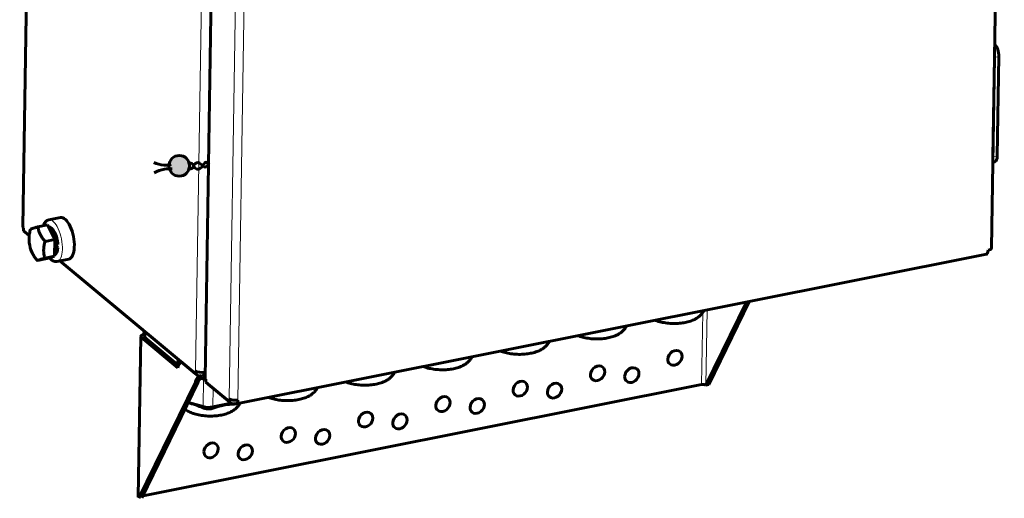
# Model space of a CAD drawing. Header units: millimetres. Extents: x 0 to 420, y 0 to 297.
# Tile 13 of 26: x 295 to 372, y 76 to 114. Entities that reach past the tile are written whole.
import ezdxf

# ---------------------------------------------------------------- set-up
doc = ezdxf.new("R2010")
doc.units = ezdxf.units.MM
doc.linetypes.add('K5LT_BASIC', pattern=[0])
doc.linetypes.add('K5LT_THIN', pattern=[0])
for name, color, linetype, true_color in [('FOR', 7, 'Continuous', 0xffffff), ('G', 3, 'Continuous', 0x00ff00), ('R', 1, 'Continuous', 0xff0000), ('WELDING', 7, 'Continuous', 0xffffff)]:
    doc.layers.add(name, color=color, linetype=linetype, true_color=true_color)

msp = doc.modelspace()

# ---------------------------------------------------------------- hatches: boundary and pattern name
at = {"layer": 'FOR', "true_color": 0xff0000}
msp.add_hatch(color=1, dxfattribs=at).paths.add_polyline_path([(308.405, 102.614), (307.978, 103.058), (307.364, 103.07), (306.92, 102.644), (306.908, 102.029), (307.334, 101.586), (307.949, 101.573), (308.392, 101.999), (308.46, 102.322)])

# ---------------------------------------------------------------- linework, layer by layer
at = {"layer": 'G', "color": 5, "linetype": 'K5LT_BASIC', "lineweight": 60, "true_color": 0x0000ff}
for p, q in [((296.478, 161.449), (295.485, 97.602)), ((371.834, 159.78), (370.841, 95.933)), ((309.669, 85.811), (310.662, 149.658)), ((371.073, 110.751), (370.953, 103.026)), ((371.407, 110.818), (371.287, 103.093)), ((370.945, 102.611), (371.093, 102.64)), ((298.422, 98.3), (297.498, 98.116)), ((295.536, 97.278), (295.54, 97.506)), ((295.984, 96.906), (295.536, 97.278)), ((297.418, 97.725), (296.659, 97.573)), ((297.975, 96.597), (297.418, 97.725)), ((295.755, 97.096), (295.984, 96.906)), ((295.755, 97.096), (295.755, 97.096)), ((295.979, 96.862), (295.984, 96.913)), ((297.975, 96.597), (297.216, 96.446)), ((297.955, 95.285), (297.975, 96.597)), ((298.21, 95.951), (298.054, 96.095)), ((296.26, 95.454), (296.28, 95.417)), ((297.377, 95.101), (296.618, 94.95)), ((297.955, 95.285), (297.196, 95.134)), ((297.377, 95.101), (297.955, 95.285)), ((299.068, 95.064), (298.144, 94.879)), ((370.439, 95.451), (312.082, 83.804)), ((298.368, 94.924), (309.145, 85.964)), ((308.926, 86.147), (298.368, 94.924)), ((348.624, 85.261), (351.778, 91.726)), ((348.847, 85.306), (352, 91.771)), ((304.826, 89.555), (304.258, 90.027)), ((304.468, 76.556), (304.663, 89.052)), ((307.554, 86.597), (304.717, 88.956)), ((305.049, 89.139), (304.936, 89.233)), ((307.596, 86.792), (304.94, 89)), ((307.569, 87.274), (307.517, 86.858)), ((308.93, 86.374), (308.926, 86.147)), ((309.145, 85.964), (309.368, 86.009)), ((309.365, 85.782), (309.67, 85.842)), ((309.473, 85.973), (309.672, 86.013)), ((309.602, 86.275), (309.678, 86.365)), ((308.916, 85.465), (304.523, 76.459)), ((309.138, 85.51), (304.745, 76.504)), ((348.288, 85.311), (304.855, 76.642)), ((309.138, 85.51), (308.916, 85.465)), ((309.58, 85.725), (309.58, 85.726)), ((309.72, 85.487), (309.724, 85.714)), ((311.536, 83.978), (309.72, 85.487)), ((309.939, 85.304), (309.939, 85.305)), ((309.939, 85.304), (311.755, 83.795)), ((348.624, 85.261), (348.847, 85.306)), ((309.512, 83.59), (308.361, 83.916)), ((311.69, 83.849), (310.261, 83.564)), ((311.539, 84.205), (311.536, 83.978)), ((311.755, 83.795), (311.978, 83.84)), ((311.945, 83.79), (311.87, 83.775)), ((309.645, 83.448), (309.575, 83.468)), ((310.219, 83.446), (310.144, 83.431))]:
    msp.add_line(p, q, dxfattribs=at)
msp.add_circle((307.656, 102.322), 0.804, dxfattribs=at)
msp.add_arc((309.797, 86.57), 0.875, 243.15406, 254.98854, dxfattribs=at)
for centre, major_axis, ratio, start_param, end_param in [((371.067, 111.101), (-0.147, 0.735), 0.417858, 4.235663, 5.776698), ((370.733, 111.034), (-0.147, 0.735), 0.417858, 4.235663, 4.328917), ((370.613, 103.309), (0.147, -0.735), 0.417858, 1.000816, 1.094071), ((370.947, 103.376), (0.147, -0.735), 0.417858, 0, 1.094071), ((298.745, 96.682), (0.323, -1.618), 0.417858, 0, 3.141593), ((295.985, 97.594), (-0.5, 0.008), 0.416891, 0, 0.47767), ((297.71, 96.475), (-0.218, 1.091), 0.417858, 4.364921, 6.273817), ((296.507, 96.235), (-0.232, 1.165), 0.417858, 0.921704, 2.219889), ((297.71, 96.475), (-0.218, 1.091), 0.417858, 3.206855, 4.12963), ((297.873, 96.508), (2.791, 1.497), 0.205326, 4.634889, 4.723073), ((297.235, 96.38), (2.791, 1.497), 0.205326, -1.41671, -1.324821), ((370.341, 95.941), (-0.098, 0.49), 0.417858, 3.141593, 4.235663), ((370.341, 95.941), (0.5, -0.008), 0.416891, 5.190059, 6.283185), ((305.372, 90.249), (-1.25, 0.019), 0.416891, 0.44722, 0.47767), ((305.162, 89.045), (-0.5, 0.008), 0.416891, 0, 0.47767), ((305.162, 89.045), (-0.5, 0.008), 0.416891, 5.190059, 6.283185), ((304.822, 89.328), (-0.049, 0.245), 0.417858, 4.235663, 5.80646), ((305.162, 89.045), (-0.25, 0.004), 0.416891, 0, 0.47767), ((305.162, 89.045), (-0.25, 0.004), 0.416891, 5.190059, 6.283185), ((304.822, 89.328), (-0.098, 0.49), 0.417858, 4.235663, 4.760598), ((346.211, 87.388), (-0.4, -0.481), 0.807215, 3.141593, 5.49663), ((346.211, 87.388), (-0.4, -0.481), 0.807215, 0, 3.141593), ((307.999, 86.686), (0.32, 0.384), 0.807215, 1.208117, 2.355037), ((340.197, 86.188), (-0.4, -0.481), 0.807215, 3.141593, 5.49663), ((340.197, 86.188), (-0.4, -0.481), 0.807215, 0, 3.141593), ((342.859, 86.04), (-0.4, -0.481), 0.807215, 3.141593, 5.49663), ((346.211, 87.388), (-0.4, -0.481), 0.807215, 5.49663, 6.283185), ((309.361, 85.554), (-0.32, -0.384), 0.807215, 3.925833, 5.49663), ((309.375, 86.463), (0.5, -0.008), 0.416891, 3.619263, 5.190059), ((309.375, 86.463), (0.098, -0.49), 0.417858, 5.80646, 6.283185), ((309.375, 86.463), (0.098, -0.49), 0.417858, 0, 1.094071), ((310.169, 85.803), (-0.5, 0.008), 0.416891, 0, 0.47767), ((340.197, 86.188), (-0.4, -0.481), 0.807215, 5.49663, 6.283185), ((342.859, 86.04), (-0.4, -0.481), 0.807215, 5.49663, 6.283185), ((342.859, 86.04), (-0.4, -0.481), 0.807215, 0, 3.141593), ((309.361, 85.554), (-0.16, -0.192), 0.807215, 3.925833, 5.49663), ((309.813, 86.565), (-0.242, -0.841), 0.134182, 6.20145, 6.285687), ((309.807, 86.56), (-0.633, -0.602), 0.962087, 0.540629, 0.732497), ((309.813, 86.565), (-0.242, -0.841), 0.134182, 0.002502, 0.078346), ((334.183, 84.987), (-0.4, -0.481), 0.807215, 3.141593, 5.49663), ((334.183, 84.987), (-0.4, -0.481), 0.807215, 0, 3.141593), ((336.845, 84.839), (-0.4, -0.481), 0.807215, 3.141593, 5.49663), ((336.845, 84.839), (-0.4, -0.481), 0.807215, 0, 3.141593), ((348.402, 85.217), (0.25, -0.004), 0.416891, 0.47767, 2.048467), ((328.169, 83.787), (-0.4, -0.481), 0.807215, 3.141593, 5.49663), ((328.169, 83.787), (-0.4, -0.481), 0.807215, 0, 3.141593), ((334.183, 84.987), (-0.4, -0.481), 0.807215, 5.49663, 6.283185), ((336.845, 84.839), (-0.4, -0.481), 0.807215, 5.49663, 6.283185), ((309.991, 82.415), (2.386, -1.342), 0.275403, 1.898, 2.476815), ((309.921, 83.847), (0.75, -0.012), 0.416891, 4.142862, 5.190059), ((309.991, 82.415), (2.422, 1.113), 0.325271, 0.548133, 1.329234), ((311.985, 84.294), (0.5, -0.008), 0.416891, 3.619263, 5.190059), ((311.718, 83.979), (0.5, -0.008), 0.416891, -1.093126, -0.903401), ((311.985, 84.294), (0.098, -0.49), 0.417858, 5.80646, 6.283185), ((311.985, 84.294), (0.098, -0.49), 0.417858, 0, 1.094071), ((328.169, 83.787), (-0.4, -0.481), 0.807215, 5.49663, 6.283185), ((330.832, 83.639), (-0.4, -0.481), 0.807215, 5.49663, 6.283185), ((330.832, 83.639), (-0.4, -0.481), 0.807215, 3.141593, 5.49663), ((330.832, 83.639), (-0.4, -0.481), 0.807215, 0, 3.141593), ((309.917, 83.62), (0.5, -0.008), 0.416891, 4.142862, 5.190059), ((322.156, 82.587), (-0.4, -0.481), 0.807215, 3.141593, 5.49663), ((322.156, 82.587), (-0.4, -0.481), 0.807215, 0, 3.141593), ((324.818, 82.439), (-0.4, -0.481), 0.807215, 3.141593, 5.49663), ((324.818, 82.439), (-0.4, -0.481), 0.807215, 0, 3.141593), ((316.142, 81.387), (-0.4, -0.481), 0.807215, 3.141593, 5.49663), ((322.156, 82.587), (-0.4, -0.481), 0.807215, 5.49663, 6.283185), ((324.818, 82.439), (-0.4, -0.481), 0.807215, 5.49663, 6.283185), ((316.142, 81.387), (-0.4, -0.481), 0.807215, 5.49663, 6.283185), ((316.142, 81.387), (-0.4, -0.481), 0.807215, 0, 3.141593), ((318.804, 81.238), (-0.4, -0.481), 0.807215, 3.141593, 5.49663), ((318.804, 81.238), (-0.4, -0.481), 0.807215, 0, 3.141593), ((310.128, 80.186), (-0.4, -0.481), 0.807215, 3.141593, 5.49663), ((310.128, 80.186), (-0.4, -0.481), 0.807215, 0, 3.141593), ((312.79, 80.038), (-0.4, -0.481), 0.807215, 3.141593, 5.49663), ((312.79, 80.038), (-0.4, -0.481), 0.807215, 0, 3.141593), ((318.804, 81.238), (-0.4, -0.481), 0.807215, 5.49663, 6.283185), ((310.128, 80.186), (-0.4, -0.481), 0.807215, 5.49663, 6.283185), ((312.79, 80.038), (-0.4, -0.481), 0.807215, 5.49663, 6.283185)]:
    msp.add_ellipse(centre, major_axis=major_axis, ratio=ratio, start_param=start_param, end_param=end_param, dxfattribs=at)
at = {"layer": 'R', "color": 7, "linetype": 'K5LT_THIN', "lineweight": 18}
for p, q in [((295.54, 97.506), (296.533, 161.352)), ((308.93, 86.374), (309.923, 150.221)), ((312.532, 148.052), (311.539, 84.205)), ((313.204, 147.952), (312.212, 84.105)), ((371.407, 110.818), (371.073, 110.751)), ((371.287, 103.093), (370.953, 103.026)), ((348.288, 85.311), (348.375, 90.924)), ((348.624, 85.261), (348.715, 91.115)), ((304.258, 90.027), (304.258, 90.027)), ((304.826, 89.555), (304.826, 89.555)), ((309.365, 85.782), (309.368, 86.009)), ((309.676, 86.289), (309.602, 86.275)), ((309.546, 85.732), (309.512, 83.59)), ((310.284, 85.018), (310.261, 83.564)), ((311.945, 83.79), (311.984, 83.835))]:
    msp.add_line(p, q, dxfattribs=at)
msp.add_ellipse((297.821, 96.497), major_axis=(0.323, -1.618), ratio=0.417858, start_param=0, end_param=3.141593, dxfattribs=at)
at = {"layer": 'WELDING', "color": 5, "linetype": 'K5LT_BASIC', "lineweight": 60, "true_color": 0x0000ff}
for points, knots in [([(307.034, 102.412), (306.838, 102.378), (306.645, 102.369), (306.455, 102.385), (306.188, 102.406), (305.925, 102.475), (305.668, 102.591)], [0, 0, 0, 0, 1, 1, 1, 2, 2, 2, 2]), ([(307.104, 102.089), (306.9, 102.103), (306.7, 102.095), (306.505, 102.063), (306.231, 102.018), (305.967, 101.928), (305.707, 101.789)], [0, 0, 0, 0, 1, 1, 1, 2, 2, 2, 2]), ([(309.983, 102.426), (309.896, 102.471), (309.813, 102.591), (309.735, 102.601), (309.599, 102.618), (309.52, 102.305), (309.377, 102.201), (309.292, 102.14), (309.189, 102.048), (309.097, 102.049), (308.996, 102.049), (308.867, 102.147), (308.801, 102.238), (308.759, 102.296), (308.758, 102.395), (308.714, 102.445), (308.628, 102.543), (308.485, 102.569), (308.285, 102.525)], [0, 0, 0, 0, 1, 1, 1, 2, 2, 2, 3, 3, 3, 4, 4, 4, 5, 5, 5, 6, 6, 6, 6]), ([(309.983, 102.426), (309.886, 102.392), (309.765, 102.222), (309.659, 102.229), (309.563, 102.235), (309.474, 102.367), (309.377, 102.427), (309.287, 102.483), (309.189, 102.58), (309.097, 102.58), (308.996, 102.579), (308.867, 102.481), (308.801, 102.39), (308.759, 102.333), (308.758, 102.233), (308.714, 102.183), (308.628, 102.085), (308.485, 102.059), (308.285, 102.103)], [0, 0, 0, 0, 1, 1, 1, 2, 2, 2, 3, 3, 3, 4, 4, 4, 5, 5, 5, 6, 6, 6, 6]), ([(297.089, 97.659), (297.096, 97.682), (297.115, 97.735), (297.149, 97.812), (297.19, 97.885), (297.233, 97.945), (297.276, 97.993), (297.318, 98.031), (297.361, 98.062), (297.404, 98.085), (297.449, 98.104), (297.481, 98.112), (297.498, 98.116)], [0, 0, 0, 0, 1.220125, 2.989252, 4.611803, 6.086463, 7.42495, 8.647727, 9.77833, 10.839917, 11.853596, 13, 13, 13, 13]), ([(295.984, 96.913), (295.989, 96.954), (296.004, 97.06), (296.036, 97.22), (296.066, 97.337), (296.081, 97.389)], [0, 0, 0, 0, 1.56285, 4.020203, 6, 6, 6, 6]), ([(296.081, 97.389), (296.096, 97.397), (296.124, 97.41), (296.175, 97.429), (296.217, 97.444), (296.261, 97.458), (296.312, 97.474), (296.37, 97.492), (296.449, 97.515), (296.545, 97.542), (296.623, 97.564), (296.659, 97.573)], [0, 0, 0, 0, 2.591918, 3.841181, 4.836012, 5.811119, 6.826068, 7.852038, 8.882701, 10.609103, 12, 12, 12, 12]), ([(296.659, 97.573), (296.669, 97.505), (296.689, 97.403), (296.724, 97.278), (296.753, 97.19), (296.786, 97.102), (296.829, 97.006), (296.878, 96.911), (296.935, 96.815), (297.011, 96.699), (297.105, 96.575), (297.181, 96.485), (297.216, 96.446)], [0, 0, 0, 0, 2.280465, 3.36197, 4.16128, 5.239014, 6.295379, 7.394907, 8.506375, 9.622926, 11.493195, 13, 13, 13, 13]), ([(297.216, 96.446), (297.194, 96.367), (297.161, 96.236), (297.135, 96.091), (297.121, 95.988), (297.112, 95.9), (297.106, 95.802), (297.106, 95.703), (297.11, 95.604), (297.12, 95.493), (297.144, 95.334), (297.173, 95.215), (297.196, 95.134)], [0, 0, 0, 0, 2.280465, 3.755761, 4.16128, 5.239014, 6.295379, 7.025808, 8.135112, 9.250193, 10.369696, 13, 13, 13, 13]), ([(296.618, 94.95), (296.565, 95.01), (296.481, 95.111), (296.39, 95.238), (296.328, 95.333), (296.297, 95.387), (296.28, 95.417)], [0, 0, 0, 0, 2.837352, 4.672915, 5.696553, 7, 7, 7, 7]), ([(297.196, 95.134), (297.141, 95.119), (297.056, 95.096), (296.948, 95.065), (296.881, 95.045), (296.827, 95.028), (296.783, 95.014), (296.739, 95), (296.702, 94.986), (296.656, 94.968), (296.632, 94.957), (296.618, 94.95)], [0, 0, 0, 0, 2.105044, 3.466857, 4.836012, 5.479735, 6.485361, 7.509334, 8.53864, 9.572027, 12, 12, 12, 12]), ([(297.574, 95.164), (297.602, 95.129), (297.653, 95.073), (297.727, 95.007), (297.792, 94.96), (297.853, 94.925), (297.91, 94.9), (297.963, 94.884), (298.013, 94.874), (298.061, 94.871), (298.104, 94.873), (298.132, 94.877), (298.144, 94.879)], [0, 0, 0, 0, 2.191193, 3.855834, 5.376799, 6.757251, 8.01194, 9.162151, 10.230787, 11.23966, 12.208603, 13, 13, 13, 13]), ([(348.447, 91.061), (348.44, 91.045), (348.415, 90.992), (348.365, 90.904), (348.291, 90.8), (348.203, 90.7), (348.101, 90.606), (347.988, 90.52), (347.87, 90.444), (347.739, 90.373), (347.589, 90.305), (347.413, 90.24), (347.222, 90.183), (347.017, 90.136), (346.799, 90.099), (346.57, 90.073), (346.331, 90.058), (346.086, 90.055), (345.839, 90.065), (345.596, 90.087), (345.364, 90.122), (345.143, 90.166), (344.936, 90.221), (344.786, 90.272), (344.704, 90.303), (344.685, 90.311)], [0, 0, 0, 0, 0.358352, 1.205355, 2.087348, 3.013925, 3.993635, 5.022237, 6.013411, 6.927266, 8.120666, 9.358282, 10.63163, 11.934658, 13.263356, 14.616015, 15.9929, 17.396086, 18.829876, 20.233857, 21.61098, 22.963442, 24.291462, 25.593221, 26, 26, 26, 26]), ([(342.433, 89.861), (342.426, 89.845), (342.401, 89.792), (342.351, 89.703), (342.277, 89.6), (342.189, 89.5), (342.087, 89.406), (341.974, 89.319), (341.856, 89.244), (341.725, 89.173), (341.575, 89.105), (341.399, 89.04), (341.208, 88.983), (341.003, 88.936), (340.785, 88.899), (340.556, 88.872), (340.317, 88.857), (340.072, 88.854), (339.825, 88.864), (339.582, 88.887), (339.35, 88.921), (339.129, 88.966), (338.922, 89.021), (338.772, 89.071), (338.691, 89.103), (338.671, 89.11)], [0, 0, 0, 0, 0.358352, 1.205355, 2.087348, 3.013925, 3.993635, 5.022237, 6.013411, 6.927266, 8.120666, 9.358282, 10.63163, 11.934658, 13.263356, 14.616015, 15.9929, 17.396086, 18.829876, 20.233857, 21.61098, 22.963442, 24.291462, 25.593221, 26, 26, 26, 26]), ([(336.419, 88.661), (336.412, 88.645), (336.387, 88.591), (336.338, 88.503), (336.263, 88.399), (336.175, 88.3), (336.073, 88.205), (335.96, 88.119), (335.843, 88.044), (335.711, 87.972), (335.561, 87.904), (335.385, 87.839), (335.194, 87.783), (334.989, 87.736), (334.771, 87.698), (334.542, 87.672), (334.304, 87.657), (334.058, 87.654), (333.811, 87.664), (333.568, 87.687), (333.336, 87.721), (333.116, 87.766), (332.908, 87.821), (332.758, 87.871), (332.677, 87.902), (332.657, 87.91)], [0, 0, 0, 0, 0.358352, 1.205355, 2.087348, 3.013925, 3.993635, 5.022237, 6.013411, 6.927266, 8.120666, 9.358282, 10.63163, 11.934658, 13.263356, 14.616015, 15.9929, 17.396086, 18.829876, 20.233857, 21.61098, 22.963442, 24.291462, 25.593221, 26, 26, 26, 26]), ([(330.406, 87.461), (330.399, 87.445), (330.374, 87.391), (330.324, 87.303), (330.249, 87.199), (330.161, 87.1), (330.059, 87.005), (329.947, 86.919), (329.829, 86.844), (329.697, 86.772), (329.547, 86.704), (329.371, 86.639), (329.18, 86.583), (328.975, 86.535), (328.757, 86.498), (328.528, 86.472), (328.29, 86.457), (328.044, 86.454), (327.797, 86.464), (327.555, 86.487), (327.322, 86.521), (327.102, 86.566), (326.894, 86.621), (326.744, 86.671), (326.663, 86.702), (326.644, 86.71)], [0, 0, 0, 0, 0.358352, 1.205355, 2.087348, 3.013925, 3.993635, 5.022237, 6.013411, 6.927266, 8.120666, 9.358282, 10.63163, 11.934658, 13.263356, 14.616015, 15.9929, 17.396086, 18.829876, 20.233857, 21.61098, 22.963442, 24.291462, 25.593221, 26, 26, 26, 26]), ([(324.392, 86.26), (324.385, 86.244), (324.36, 86.191), (324.31, 86.103), (324.236, 85.999), (324.148, 85.899), (324.046, 85.805), (323.933, 85.719), (323.815, 85.643), (323.683, 85.572), (323.533, 85.504), (323.357, 85.439), (323.166, 85.382), (322.961, 85.335), (322.743, 85.298), (322.514, 85.271), (322.276, 85.256), (322.03, 85.254), (321.783, 85.264), (321.541, 85.286), (321.308, 85.32), (321.088, 85.365), (320.881, 85.42), (320.73, 85.471), (320.649, 85.502), (320.63, 85.51)], [0, 0, 0, 0, 0.358352, 1.205355, 2.087348, 3.013925, 3.993635, 5.022237, 6.013411, 6.927266, 8.120666, 9.358282, 10.63163, 11.934658, 13.263356, 14.616015, 15.9929, 17.396086, 18.829876, 20.233857, 21.61098, 22.963442, 24.291462, 25.593221, 26, 26, 26, 26]), ([(318.378, 85.06), (318.371, 85.044), (318.346, 84.991), (318.296, 84.902), (318.222, 84.799), (318.134, 84.699), (318.032, 84.605), (317.919, 84.518), (317.801, 84.443), (317.67, 84.372), (317.52, 84.304), (317.344, 84.239), (317.152, 84.182), (316.947, 84.135), (316.729, 84.098), (316.5, 84.071), (316.262, 84.056), (316.016, 84.053), (315.769, 84.063), (315.527, 84.086), (315.295, 84.12), (315.074, 84.165), (314.867, 84.22), (314.716, 84.27), (314.635, 84.302), (314.616, 84.309)], [0, 0, 0, 0, 0.358352, 1.205355, 2.087348, 3.013925, 3.993635, 5.022237, 6.013411, 6.927266, 8.120666, 9.358282, 10.63163, 11.934658, 13.263356, 14.616015, 15.9929, 17.396086, 18.829876, 20.233857, 21.61098, 22.963442, 24.291462, 25.593221, 26, 26, 26, 26]), ([(312.364, 83.86), (312.357, 83.844), (312.332, 83.79), (312.282, 83.702), (312.208, 83.598), (312.12, 83.499), (312.018, 83.404), (311.905, 83.318), (311.787, 83.243), (311.656, 83.171), (311.506, 83.103), (311.33, 83.038), (311.139, 82.982), (310.933, 82.935), (310.715, 82.897), (310.486, 82.871), (310.248, 82.856), (310.003, 82.853), (309.756, 82.863), (309.513, 82.886), (309.281, 82.92), (309.06, 82.965), (308.853, 83.02), (308.66, 83.084), (308.482, 83.158), (308.32, 83.239), (308.195, 83.316), (308.125, 83.366), (308.101, 83.384)], [0, 0, 0, 0, 0.34742, 1.168584, 2.023671, 2.921982, 3.871805, 4.869028, 5.829964, 6.715941, 7.872935, 9.072796, 10.307299, 11.570577, 12.858741, 14.170135, 15.505017, 16.865397, 18.255448, 19.616599, 20.951711, 22.262915, 23.550421, 24.812469, 26.04473, 27.240676, 28.390956, 29, 29, 29, 29])]:
    msp.add_open_spline(points, degree=3, knots=knots, dxfattribs=at)

doc.saveas('drawing.dxf')
